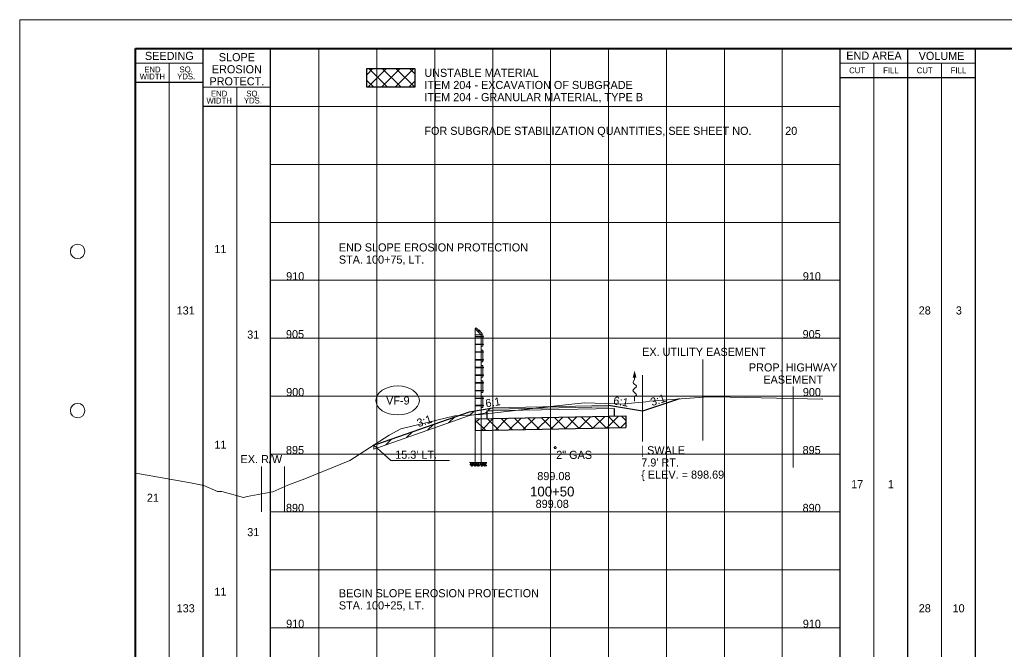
# Paper-space layout 'Layout1' of a CAD drawing. Header units: feet. Extents: x -1005 to 2379, y -670 to 6548.
# Tile 30 of 69: x -10 to 75, y 2583 to 2638. Entities that reach past the tile are written whole.
import ezdxf
from ezdxf.enums import TextEntityAlignment as Align

# ---------------------------------------------------------------- set-up
doc = ezdxf.new("R2010")
doc.units = ezdxf.units.FT
doc.header["$LTSCALE"] = 5
doc.header["$MEASUREMENT"] = 0
for name, pattern in [('cl5', [50, 1.25, -1.25, 45, -1.25, 1.25]), ('DGN Style 2', [150.837143, 90.502286, -60.334857]), ('DGN Style 3', [211.172, 150.837143, -60.334857]), ('esmtshpr', [5.35, 1, -0.175, -0.175, 4]), ('esmtuex', [4.65, 0.8, -0.275, -0.275, 0.8, -0.3, 0.8, -0.3, 0.8, -0.3]), ('fencepr', [1, 0.925, 0.075]), ('rowex', [4.85, 0.8, -0.375, -0.375, 0.8, -0.3, 0.8, -0.3, 0.8, -0.3])]:
    doc.linetypes.add(name, pattern=pattern)
for name, color, linetype, lineweight in [('DR_P_Erosion_Control', 7, 'Continuous', 13), ('DR_P_Flow_Arrow', 151, 'Continuous', 13), ('DR_P_Text', 7, 'Continuous', 13), ('GE_P_CL_5', 7, 'cl5', 13), ('PV_P_Text', 7, 'Continuous', 13), ('RD_P_Cells', 7, 'Continuous', 0), ('RD_P_Fence', 230, 'fencepr', 13), ('RW_P_Esmt_SH', 193, 'esmtshpr', 40), ('RW_X_Esmt_U', 6, 'esmtuex', 30), ('RW_X_Fee_RW', 6, 'rowex', 30), ('SH_Border', 7, 'Continuous', 40), ('SH_Data', 7, 'Continuous', 0), ('SH_Major_Grid_Line', 254, 'Continuous', 13), ('SH_Text', 7, 'Continuous', 13), ('TX_P_20', 7, 'Continuous', 13), ('TX_P_5', 7, 'Continuous', 13), ('TX_X_5', 7, 'Continuous', 0), ('UT_X_Gas', 2, 'Continuous', 0), ('XS_P_Finished_Grade', 3, 'Continuous', 30), ('XS_P_Pavt_Surface', 251, 'Continuous', 13), ('XS_P_Subgrade', 4, 'Continuous', 30), ('XS_P_Undercut', 230, 'Continuous', 30), ('XS_X_Ground_Line', 3, 'DGN Style 2', 13)]:
    doc.layers.add(name, color=color, linetype=linetype, lineweight=lineweight)
doc.layers.add('SH_Cut_Line', color=7, linetype='DGN Style 3', lineweight=0, plot=False)
doc.layers.add('XS_P_Pavt_Layers', color=251, linetype='Continuous', lineweight=0, transparency=0.5)
doc.styles.add('Slanted-Normal LS 0.50', font='font31.shx', dxfattribs={"height": 0.14})
doc.styles.add('Slanted-Sub Title', font='font31.shx', dxfattribs={"height": 0.17})
doc.styles.add('Style-font30', font='font30.shx')
doc.styles.add('Style-font31', font='font31.shx')

# ---------------------------------------------------------------- blocks, each defined once
blk = doc.blocks.new('XS POINT_146')
at = {"layer": 'RW_P_Esmt_SH', "linetype": 'Continuous', "lineweight": 13}
blk.add_line((0, 3.5), (0, -3.5), dxfattribs=at)
blk = doc.blocks.new('GPKLBL_119')
at = {"layer": 'TX_P_5', "linetype": 'Continuous', "insert": (-0.511, 0.978), "char_height": 0.7, "attachment_point": 1, "rotation": 350.53768, "line_spacing_factor": 0.6, "style": 'Style-font31'}
blk.add_mtext('6:1', dxfattribs=at)
blk = doc.blocks.new('GPKLBL_120')
at = {"layer": 'TX_P_5', "linetype": 'Continuous', "insert": (-1.114, 0.56), "char_height": 0.7, "attachment_point": 1, "rotation": 14.03624, "line_spacing_factor": 0.9, "style": 'Style-font31'}
blk.add_mtext('3:1', dxfattribs=at)
blk = doc.blocks.new('XS POINT_147')
at = {"layer": 'UT_X_Gas', "linetype": 'DGN Style 3'}
blk.add_circle((0, 0), 0.0833, dxfattribs=at)
blk = doc.blocks.new('DFL-P_7')
at = {"layer": 'DR_P_Flow_Arrow', "color": 151, "linetype": 'Continuous', "lineweight": 13}
blk.add_open_spline([(-0.08, 0), (-0.081, 0), (-0.082, 0), (-0.083, 0), (-0.094, 0), (-0.105, 0.005), (-0.116, 0.008), (-0.123, 0.01), (-0.131, 0.013), (-0.137, 0.015), (-0.152, 0.02), (-0.165, -0.02), (-0.179, -0.022), (-0.195, -0.023), (-0.212, 0.018), (-0.228, 0.02), (-0.245, 0.021), (-0.266, -0.028), (-0.284, -0.022), (-0.29, -0.02), (-0.287, 0.001), (-0.295, 0.001), (-0.313, 0), (-0.332, 0), (-0.35, 0)], degree=3, knots=[0, 0, 0, 0, 0.009646, 0.009646, 0.009646, 0.112481, 0.112481, 0.112481, 0.179673, 0.179673, 0.179673, 0.350625, 0.350625, 0.350625, 0.544565, 0.544565, 0.544565, 0.756426, 0.756426, 0.756426, 0.832712, 0.832712, 0.832712, 1, 1, 1, 1], dxfattribs=at)
at = {"layer": 'DR_P_Flow_Arrow', "color": 151, "linetype": 'Continuous', "lineweight": 0, "extrusion": (0, 0, -1)}
blk.add_solid([(0.08, 0.022), (0, 0), (0.08, -0.021)], dxfattribs=at)
blk = doc.blocks.new('XS POINT_148')
at = {"layer": 'RW_X_Esmt_U', "linetype": 'DGN Style 3', "lineweight": 0}
blk.add_line((0, 3.5), (0, -3.5), dxfattribs=at)
blk = doc.blocks.new('RCP')
at = {"layer": 'RD_P_Cells'}
for points, knots in [([(0.02, 0.09), (0.03, 0.1), (0.05, 0.11), (0.07, 0.11), (0.07, 0.12), (0.08, 0.1), (0.08, 0.09), (0.08, 0.08), (0.07, 0.07), (0.06, 0.06), (0.05, 0.05), (0.02, 0.04), (0.02, 0.05), (0.01, 0.06), (0.01, 0.07), (0.01, 0.08), (0.01, 0.08), (0.01, 0.08), (0.01, 0.09), (0.02, 0.09), (0.02, 0.09), (0.02, 0.09)], [0, 0, 0, 0, 0.258176, 0.258176, 0.258176, 0.385117, 0.385117, 0.385117, 0.555016, 0.555016, 0.555016, 0.785627, 0.785627, 0.785627, 0.908123, 0.908123, 0.908123, 0.969027, 0.969027, 0.969027, 1, 1, 1, 1]), ([(0.05, 0.33), (0.06, 0.33), (0.06, 0.34), (0.07, 0.34), (0.08, 0.35), (0.09, 0.35), (0.1, 0.35), (0.11, 0.35), (0.12, 0.35), (0.12, 0.34), (0.13, 0.33), (0.13, 0.33), (0.13, 0.32), (0.12, 0.31), (0.12, 0.3), (0.11, 0.29), (0.1, 0.28), (0.09, 0.28), (0.08, 0.28), (0.07, 0.28), (0.05, 0.27), (0.04, 0.28), (0.04, 0.29), (0.03, 0.29), (0.03, 0.3), (0.03, 0.31), (0.04, 0.32), (0.04, 0.32), (0.04, 0.32), (0.04, 0.33), (0.05, 0.33)], [0, 0, 0, 0, 0.107172, 0.107172, 0.107172, 0.224609, 0.224609, 0.224609, 0.311187, 0.311187, 0.311187, 0.390245, 0.390245, 0.390245, 0.521508, 0.521508, 0.521508, 0.650159, 0.650159, 0.650159, 0.785017, 0.785017, 0.785017, 0.874079, 0.874079, 0.874079, 0.953282, 0.953282, 0.953282, 1, 1, 1, 1]), ([(0.16, 0.26), (0.17, 0.26), (0.19, 0.27), (0.2, 0.27), (0.22, 0.27), (0.22, 0.25), (0.23, 0.23), (0.23, 0.22), (0.23, 0.2), (0.22, 0.19), (0.2, 0.18), (0.19, 0.17), (0.17, 0.17), (0.16, 0.16), (0.14, 0.16), (0.13, 0.17), (0.12, 0.17), (0.11, 0.18), (0.11, 0.18), (0.1, 0.2), (0.1, 0.22), (0.11, 0.23), (0.11, 0.24), (0.12, 0.24), (0.13, 0.25), (0.13, 0.25), (0.14, 0.26), (0.15, 0.26), (0.15, 0.26), (0.15, 0.26), (0.16, 0.26)], [0, 0, 0, 0, 0.126661, 0.126661, 0.126661, 0.253188, 0.253188, 0.253188, 0.368171, 0.368171, 0.368171, 0.509113, 0.509113, 0.509113, 0.63015, 0.63015, 0.63015, 0.70369, 0.70369, 0.70369, 0.826515, 0.826515, 0.826515, 0.907901, 0.907901, 0.907901, 0.976801, 0.976801, 0.976801, 1, 1, 1, 1]), ([(0.16, 0.11), (0.17, 0.11), (0.18, 0.11), (0.19, 0.12), (0.21, 0.12), (0.23, 0.12), (0.25, 0.1), (0.26, 0.09), (0.26, 0.07), (0.26, 0.06), (0.25, 0.05), (0.24, 0.03), (0.23, 0.02), (0.21, 0), (0.18, 0), (0.16, 0.01), (0.15, 0.02), (0.13, 0.03), (0.13, 0.05), (0.12, 0.06), (0.13, 0.07), (0.14, 0.08), (0.14, 0.09), (0.14, 0.09), (0.15, 0.1), (0.15, 0.1), (0.15, 0.1), (0.16, 0.11)], [0, 0, 0, 0, 0.098896, 0.098896, 0.098896, 0.24332, 0.24332, 0.24332, 0.355319, 0.355319, 0.355319, 0.496743, 0.496743, 0.496743, 0.673566, 0.673566, 0.673566, 0.816859, 0.816859, 0.816859, 0.906168, 0.906168, 0.906168, 0.969895, 0.969895, 0.969895, 1, 1, 1, 1]), ([(0.29, 0.35), (0.3, 0.35), (0.31, 0.36), (0.32, 0.36), (0.34, 0.36), (0.34, 0.33), (0.34, 0.32), (0.33, 0.31), (0.32, 0.3), (0.31, 0.3), (0.3, 0.29), (0.28, 0.29), (0.27, 0.3), (0.27, 0.31), (0.27, 0.32), (0.27, 0.33), (0.27, 0.33), (0.28, 0.34), (0.28, 0.34), (0.28, 0.35), (0.28, 0.35), (0.29, 0.35)], [0, 0, 0, 0, 0.188286, 0.188286, 0.188286, 0.356428, 0.356428, 0.356428, 0.541746, 0.541746, 0.541746, 0.732506, 0.732506, 0.732506, 0.852511, 0.852511, 0.852511, 0.937171, 0.937171, 0.937171, 1, 1, 1, 1]), ([(0.31, 0.2), (0.32, 0.21), (0.33, 0.21), (0.34, 0.22), (0.35, 0.22), (0.36, 0.2), (0.36, 0.18), (0.37, 0.17), (0.36, 0.16), (0.35, 0.14), (0.34, 0.13), (0.33, 0.13), (0.32, 0.12), (0.31, 0.12), (0.3, 0.12), (0.29, 0.13), (0.28, 0.14), (0.27, 0.15), (0.27, 0.16), (0.28, 0.17), (0.28, 0.19), (0.29, 0.19), (0.29, 0.2), (0.3, 0.2), (0.31, 0.2)], [0, 0, 0, 0, 0.135762, 0.135762, 0.135762, 0.276579, 0.276579, 0.276579, 0.425633, 0.425633, 0.425633, 0.565886, 0.565886, 0.565886, 0.678149, 0.678149, 0.678149, 0.814077, 0.814077, 0.814077, 0.922173, 0.922173, 0.922173, 1, 1, 1, 1])]:
    blk.add_open_spline(points, degree=3, knots=knots, dxfattribs=at)
blk = doc.blocks.new('GPKLBL_121')
at = {"layer": 'TX_P_5', "linetype": 'Continuous', "insert": (-0.64, 0.712), "char_height": 0.7, "attachment_point": 1, "rotation": 20.57218, "line_spacing_factor": 0.9, "style": 'Style-font31'}
blk.add_mtext('3:1', dxfattribs=at)
blk = doc.blocks.new('GPKLBL_122')
at = {"layer": 'TX_P_5', "linetype": 'Continuous', "extrusion": (0, 0, -1), "insert": (-0.462, 0.97), "char_height": 0.7, "attachment_point": 3, "text_direction": (-0.986394, 0.164399, 0), "line_spacing_factor": 0.6, "style": 'Style-font31'}
blk.add_mtext('6:1', dxfattribs=at)

psp = doc.layouts.get("Layout1")

# ---------------------------------------------------------------- hatches: boundary and pattern name
at = {"layer": 'DR_P_Erosion_Control'}
h = psp.add_hatch(dxfattribs=at)
h.set_pattern_fill('HATCH', color=256, style=0, pattern_type=2)
h.set_pattern_definition([(45, (26.8057, 2604.8237), (-0.589255, 0.589255), [])])
h.paths.add_polyline_path([(30.332, 2603.72), (30.832, 2603.73), (30.832, 2603.876), (30.832, 2603.98), (28.822, 2603.645), (20.564, 2600.761), (20.564, 2600.431), (28.822, 2603.315), (30.332, 2603.567)])
at = {"layer": 'XS_P_Undercut', "lineweight": 0}
h = psp.add_hatch(dxfattribs=at)
h.set_pattern_fill('CROSSHATCH', color=256, style=0, pattern_type=2)
h.set_pattern_definition([(45, (23.25406, 2627.79224), (-0.58926, 0.58926), []), (315, (23.25406, 2627.79224), (0.58926, 0.58926), [])])
h.paths.add_polyline_path([(19.966, 2631.663), (24.107, 2631.663), (24.107, 2633.278), (19.966, 2633.278)])
h = psp.add_hatch(dxfattribs=at)
h.set_pattern_fill('CROSSHATCH', color=256, style=0, pattern_type=2)
h.set_pattern_definition([(45, (32.9922, 2602.81464), (-0.589255, 0.589255), []), (315, (32.9922, 2602.81464), (0.589255, 0.589255), [])])
h.paths.add_polyline_path([(30.332, 2603.053), (29.333, 2603.033), (29.333, 2602.033), (42.333, 2602.293), (42.333, 2603.293), (41.333, 2603.273)])

# ---------------------------------------------------------------- linework, layer by layer
at = {"layer": 'DR_P_Erosion_Control'}
for p, q in [((28.822, 2603.315), (30.332, 2603.567)), ((20.564, 2600.431), (28.822, 2603.315))]:
    psp.add_line(p, q, dxfattribs=at)
at = {"layer": 'DR_P_Erosion_Control', "flags": 128}
psp.add_lwpolyline([(30.332, 2603.72), (30.832, 2603.73), (30.832, 2603.876), (30.832, 2603.98), (28.822, 2603.645), (20.564, 2600.761), (20.564, 2600.431), (28.822, 2603.315), (30.332, 2603.567), (30.332, 2603.72)], close=True, dxfattribs=at)
at = {"layer": 'DR_P_Text'}
for p, q in [((20.564, 2600.761), (22.043, 2599.441)), ((22.043, 2599.441), (27.091, 2599.441))]:
    psp.add_line(p, q, dxfattribs=at)
at = {"layer": 'DR_P_Text', "color": 7, "linetype": 'Continuous', "lineweight": 13}
psp.add_ellipse((22.627, 2604.627), major_axis=(1.875, 0), ratio=0.666667, dxfattribs=at)
at = {"layer": 'GE_P_CL_5'}
psp.add_line((43.777, 2606.803), (43.777, 2601.085), dxfattribs=at)
at = {"layer": 'RD_P_Fence'}
for p, q in [((29.325, 2610.802), (29.418, 2610.895)), ((29.711, 2610.659), (29.682, 2610.689)), ((29.825, 2610.302), (29.918, 2610.395)), ((30.032, 2610.117), (30.032, 2610.158)), ((30.032, 2609.447), (30.032, 2609.488)), ((30.032, 2608.787), (30.032, 2608.828)), ((30.032, 2608.117), (30.032, 2608.158)), ((30.032, 2607.457), (30.032, 2607.498)), ((30.032, 2606.787), (30.032, 2606.828)), ((30.032, 2606.127), (30.032, 2606.168)), ((30.032, 2605.457), (30.032, 2605.498)), ((30.032, 2604.797), (30.032, 2604.838)), ((30.032, 2604.169), (30.032, 2604.21))]:
    psp.add_line(p, q, dxfattribs=at)
at = {"layer": 'RD_P_Fence', "linetype": 'Continuous'}
for p, q in [((29.325, 2610.802), (29.325, 2599.273)), ((29.325, 2610.802), (29.825, 2610.302)), ((29.418, 2610.895), (29.918, 2610.395)), ((29.54, 2610.546), (29.682, 2610.689)), ((29.569, 2610.517), (29.711, 2610.659)), ((29.639, 2610.675), (29.653, 2610.689)), ((29.712, 2610.631), (29.653, 2610.689)), ((29.697, 2610.616), (29.712, 2610.631)), ((29.325, 2610.302), (29.825, 2610.302)), ((29.325, 2610.158), (30.032, 2610.158)), ((29.325, 2610.117), (30.032, 2610.117)), ((29.825, 2610.302), (29.825, 2599.273)), ((29.825, 2610.302), (29.992, 2610.302)), ((29.992, 2609.302), (29.992, 2610.302)), ((29.992, 2610.179), (30.013, 2610.179)), ((29.992, 2610.096), (30.013, 2610.096)), ((29.992, 2609.509), (30.013, 2609.509)), ((30.013, 2610.096), (30.013, 2610.179)), ((30.013, 2609.426), (30.013, 2609.509)), ((29.325, 2609.488), (30.032, 2609.488)), ((29.325, 2609.447), (30.032, 2609.447)), ((29.325, 2608.828), (30.032, 2608.828)), ((29.325, 2608.787), (30.032, 2608.787)), ((29.825, 2609.302), (29.992, 2609.302)), ((29.825, 2608.972), (29.992, 2608.972)), ((29.992, 2609.426), (30.013, 2609.426)), ((29.992, 2607.972), (29.992, 2608.972)), ((29.992, 2608.849), (30.013, 2608.849)), ((29.992, 2608.766), (30.013, 2608.766)), ((30.013, 2608.766), (30.013, 2608.849)), ((29.325, 2608.158), (30.032, 2608.158)), ((29.325, 2608.117), (30.032, 2608.117)), ((29.825, 2607.972), (29.992, 2607.972)), ((29.992, 2608.179), (30.013, 2608.179)), ((29.992, 2608.096), (30.013, 2608.096)), ((30.013, 2608.096), (30.013, 2608.179)), ((29.325, 2607.498), (30.032, 2607.498)), ((29.325, 2607.457), (30.032, 2607.457)), ((29.825, 2607.642), (29.992, 2607.642)), ((29.992, 2606.642), (29.992, 2607.642)), ((29.992, 2607.519), (30.013, 2607.519)), ((29.992, 2607.436), (30.013, 2607.436)), ((30.013, 2607.436), (30.013, 2607.519)), ((29.325, 2606.828), (30.032, 2606.828)), ((29.325, 2606.787), (30.032, 2606.787)), ((29.325, 2606.168), (30.032, 2606.168)), ((29.325, 2606.127), (30.032, 2606.127)), ((29.825, 2606.642), (29.992, 2606.642)), ((29.825, 2606.312), (29.992, 2606.312)), ((29.992, 2606.849), (30.013, 2606.849)), ((29.992, 2606.766), (30.013, 2606.766)), ((29.992, 2605.312), (29.992, 2606.312)), ((29.992, 2606.189), (30.013, 2606.189)), ((29.992, 2606.106), (30.013, 2606.106)), ((30.013, 2606.766), (30.013, 2606.849)), ((30.013, 2606.106), (30.013, 2606.189)), ((29.325, 2605.498), (30.032, 2605.498)), ((29.325, 2605.457), (30.032, 2605.457)), ((29.825, 2605.312), (29.992, 2605.312)), ((29.992, 2605.519), (30.013, 2605.519)), ((29.992, 2605.436), (30.013, 2605.436)), ((30.013, 2605.436), (30.013, 2605.519)), ((29.325, 2604.838), (30.032, 2604.838)), ((29.325, 2604.797), (30.032, 2604.797)), ((29.825, 2604.982), (29.992, 2604.982)), ((29.992, 2604.024), (29.992, 2604.982)), ((29.992, 2604.859), (30.013, 2604.859)), ((29.992, 2604.776), (30.013, 2604.776)), ((30.013, 2604.776), (30.013, 2604.859)), ((29.325, 2604.21), (30.032, 2604.21)), ((29.325, 2604.169), (30.032, 2604.169)), ((29.825, 2604.024), (29.992, 2604.024)), ((29.992, 2604.231), (30.013, 2604.231)), ((29.992, 2604.148), (30.013, 2604.148)), ((30.013, 2604.148), (30.013, 2604.231)), ((29.325, 2599.273), (29.825, 2599.273))]:
    psp.add_line(p, q, dxfattribs=at)
at = {"layer": 'RD_P_Fence', "ltscale": 1.166667}
for centre in [(29.34, 2610.138), (29.34, 2609.468), (29.34, 2608.808), (29.34, 2608.138), (29.34, 2607.478), (29.34, 2606.808), (29.34, 2606.148), (29.34, 2605.478), (29.34, 2604.818), (29.34, 2604.19)]:
    psp.add_arc(centre, 0.03, 119.86589, 240.13411, dxfattribs=at)
at = {"layer": 'RW_X_Fee_RW', "linetype": 'DGN Style 3', "lineweight": 0}
for p, q in [((10.862, 2598.917), (10.862, 2595.009)), ((12.862, 2598.917), (12.862, 2595.009))]:
    psp.add_line(p, q, dxfattribs=at)
at = {"layer": 'SH_Border', "color": 7, "linetype": 'Continuous', "lineweight": 40, "flags": 128}
psp.add_lwpolyline([(0, 2635), (157.5, 2635), (157.5, 2530), (0, 2530), (0, 2635)], close=True, dxfattribs=at)
at = {"layer": 'SH_Border', "color": 7, "linetype": 'Continuous', "lineweight": 0}
for centre in [(-5, 2617.5), (-5, 2603.75)]:
    psp.add_circle(centre, 0.625, dxfattribs=at)
at = {"layer": 'SH_Cut_Line', "color": 7, "linetype": 'DGN Style 3', "lineweight": 0, "flags": 128}
psp.add_lwpolyline([(-10, 2527.5), (160, 2527.5), (160, 2637.5), (-10, 2637.5), (-10, 2527.5)], close=True, dxfattribs=at)
at = {"layer": 'SH_Data', "color": 7, "linetype": 'Continuous', "lineweight": 30}
for p, q in [((5.832, 2530), (5.832, 2635)), ((11.665, 2530), (11.665, 2635)), ((60.832, 2530), (60.832, 2635)), ((66.667, 2530), (66.667, 2635)), ((72.5, 2530), (72.5, 2635)), ((60.832, 2632.5), (72.5, 2632.5)), ((5.832, 2632.083), (0, 2632.083)), ((11.665, 2630), (5.832, 2630))]:
    psp.add_line(p, q, dxfattribs=at)
at = {"layer": 'SH_Data', "color": 7, "linetype": 'Continuous', "lineweight": 0}
for p, q in [((5.832, 2633.75), (0, 2633.75)), ((60.832, 2633.75), (72.5, 2633.75)), ((11.665, 2631.667), (5.832, 2631.667))]:
    psp.add_line(p, q, dxfattribs=at)
at = {"layer": 'SH_Data', "color": 7, "linetype": 'Continuous', "lineweight": 13}
for p, q in [((2.916, 2530), (2.916, 2633.75)), ((63.75, 2530), (63.75, 2633.75)), ((69.583, 2530), (69.583, 2633.75)), ((8.749, 2530), (8.749, 2631.667))]:
    psp.add_line(p, q, dxfattribs=at)
at = {"layer": 'SH_Major_Grid_Line', "color": 254, "linetype": 'Continuous', "lineweight": 13}
for p, q in [((15.832, 2530), (15.832, 2635)), ((20.832, 2530), (20.832, 2635)), ((25.832, 2530), (25.832, 2635)), ((30.832, 2530), (30.832, 2635)), ((35.832, 2530), (35.832, 2635)), ((40.833, 2530), (40.833, 2635)), ((45.833, 2530), (45.833, 2635)), ((50.833, 2530), (50.833, 2635)), ((55.833, 2530), (55.833, 2635)), ((11.665, 2630), (60.832, 2630)), ((11.665, 2625), (60.832, 2625)), ((11.665, 2620), (60.832, 2620)), ((11.665, 2615), (60.832, 2615)), ((11.665, 2610), (60.832, 2610)), ((11.665, 2605), (60.832, 2605)), ((11.665, 2600), (60.832, 2600)), ((11.665, 2595), (60.832, 2595)), ((11.665, 2590), (60.832, 2590)), ((11.665, 2585), (60.832, 2585))]:
    psp.add_line(p, q, dxfattribs=at)
at = {"layer": 'XS_P_Finished_Grade'}
for p, q in [((46.973, 2604.754), (43.777, 2603.689)), ((20.819, 2600.85), (28.822, 2603.645)), ((28.822, 2603.645), (30.832, 2603.98)), ((43.777, 2603.689), (40.833, 2604.18))]:
    psp.add_line(p, q, dxfattribs=at)
at = {"layer": 'XS_P_Pavt_Layers', "color": 2, "lineweight": 13}
for p, q in [((30.332, 2603.72), (41.333, 2603.94)), ((30.832, 2603.876), (40.833, 2604.076))]:
    psp.add_line(p, q, dxfattribs=at)
at = {"layer": 'XS_P_Pavt_Surface', "color": 193}
for p, q in [((30.832, 2603.98), (40.833, 2604.18)), ((30.832, 2603.98), (30.832, 2603.73)), ((40.833, 2604.18), (40.833, 2603.93))]:
    psp.add_line(p, q, dxfattribs=at)
at = {"layer": 'XS_P_Subgrade'}
for p, q in [((30.332, 2603.72), (30.332, 2603.053)), ((30.332, 2603.72), (30.332, 2603.053)), ((30.332, 2603.72), (30.332, 2603.053)), ((30.332, 2603.72), (30.332, 2603.053)), ((41.333, 2603.94), (41.333, 2603.273)), ((29.333, 2603.033), (42.333, 2603.293))]:
    psp.add_line(p, q, dxfattribs=at)
at = {"layer": 'XS_P_Subgrade', "lineweight": 13}
for p, q in [((29.325, 2599.273), (28.832, 2599.273)), ((29.825, 2599.273), (30.332, 2599.273))]:
    psp.add_line(p, q, dxfattribs=at)
at = {"layer": 'XS_P_Undercut'}
for p, q in [((29.333, 2603.033), (29.333, 2602.033)), ((42.333, 2603.293), (42.333, 2602.293)), ((29.333, 2602.033), (42.333, 2602.293))]:
    psp.add_line(p, q, dxfattribs=at)
at = {"layer": 'XS_P_Undercut', "flags": 128}
psp.add_lwpolyline([(19.966, 2633.278), (24.107, 2633.278), (24.107, 2631.663), (19.966, 2631.663), (19.966, 2633.278)], close=True, dxfattribs=at)
at = {"layer": 'XS_P_Undercut', "lineweight": 0, "flags": 128}
for points in [[(19.966, 2631.663), (24.107, 2631.663), (24.107, 2633.278), (19.966, 2633.278), (19.966, 2631.663)], [(30.332, 2603.053), (29.333, 2603.033), (29.333, 2602.033), (42.333, 2602.293), (42.333, 2603.293), (41.333, 2603.273), (30.332, 2603.053)]]:
    psp.add_lwpolyline(points, close=True, dxfattribs=at)
at = {"layer": 'XS_X_Ground_Line'}
psp.add_line((50.004, 2604.937), (59.326, 2604.728), dxfattribs=at)
at = {"layer": 'XS_X_Ground_Line', "flags": 128}
psp.add_lwpolyline([(0, 2598.356), (0.027, 2598.353), (4.732, 2597.515), (5.886, 2597.277), (7.089, 2596.768), (7.46, 2596.757), (9.33, 2596.261), (9.635, 2596.329), (11.867, 2596.732), (13.134, 2597.317), (14.622, 2597.851), (18.5, 2599.435), (21.902, 2601.62), (22.9, 2602.181), (27.564, 2603.298), (29.757, 2603.418), (35.832, 2604.095), (38.724, 2604.417), (41.548, 2604.33), (41.871, 2604.298), (44.056, 2604.5), (44.362, 2604.56), (49.444, 2604.938), (50.004, 2604.937)], dxfattribs=at)

# ---------------------------------------------------------------- block references
at = {"layer": 'DR_P_Flow_Arrow', "color": 151, "linetype": 'Continuous', "lineweight": 0, "xscale": 7.5, "yscale": 7.5, "zscale": 7.5, "rotation": 89.99999999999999}
psp.add_blockref('DFL-P_7', (43.084, 2607.205), dxfattribs=at)
at = {"layer": 'RD_P_Cells', "extrusion": (0, 0, -1), "xscale": 0.75, "yscale": 0.75, "zscale": 0.75}
for p in [(-29.163, 2598.96), (-29.437, 2598.96), (-29.704, 2598.96), (-30.022, 2598.96), (-30.303, 2598.96)]:
    psp.add_blockref('RCP', p, dxfattribs=at)
at = {"layer": 'RW_P_Esmt_SH', "linetype": 'Continuous', "lineweight": 13}
psp.add_blockref('XS POINT_146', (56.773, 2602.331), dxfattribs=at)
at = {"layer": 'RW_X_Esmt_U', "linetype": 'DGN Style 3', "lineweight": 0}
psp.add_blockref('XS POINT_148', (48.973, 2604.676), dxfattribs=at)
at = {"layer": 'TX_P_5', "linetype": 'Continuous', "extrusion": (0, 0, -1)}
psp.add_blockref('GPKLBL_122', (-30.971, 2603.955), dxfattribs=at)
at = {"layer": 'TX_P_5', "linetype": 'Continuous'}
psp.add_blockref('GPKLBL_119', (41.833, 2604.013), dxfattribs=at)
for name, p, rotation in [('GPKLBL_120', (45.527, 2604.321), 4.398705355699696), ('GPKLBL_121', (24.82, 2602.247), 358.6796580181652)]:
    psp.add_blockref(name, p, dxfattribs=dict(at, rotation=rotation))
at = {"layer": 'UT_X_Gas', "linetype": 'DGN Style 3'}
psp.add_blockref('XS POINT_147', (36.233, 2600.556), dxfattribs=at)

# ---------------------------------------------------------------- texts
at = {"layer": 'DR_P_Text', "color": 7, "lineweight": 13, "style": 'Style-font31'}
psp.add_text('VF-9', height=0.7, dxfattribs=at).set_placement((22.646, 2604.627), align=Align.MIDDLE_CENTER)
at = {"layer": 'DR_P_Text', "char_height": 0.7, "attachment_point": 1, "line_spacing_factor": 0.9}
for s, insert, style in [('UNSTABLE MATERIAL\\PITEM 204 - EXCAVATION OF SUBGRADE\\PITEM 204 - GRANULAR MATERIAL, TYPE B', (24.934, 2633.264), 'Slanted-Sub Title'), ('FOR SUBGRADE STABILIZATION QUANTITIES, SEE SHEET NO.', (24.934, 2628.257), 'Slanted-Sub Title'), ('20\\P', (56.085, 2628.257), 'Style-font31'), ("15.3' LT.", (22.415, 2600.296), 'Slanted-Normal LS 0.50')]:
    psp.add_mtext(s, dxfattribs=dict(at, insert=insert, style=style))
at = {"layer": 'PV_P_Text', "style": 'Slanted-Normal LS 0.50'}
psp.add_text(' 899.08', height=0.7, dxfattribs=at).set_placement((35.985, 2597.75), align=Align.CENTER)
at = {"layer": 'RW_P_Esmt_SH', "linetype": 'Continuous', "lineweight": 13, "insert": (56.773, 2607.831), "char_height": 0.7, "attachment_point": 2, "line_spacing_factor": 0.9, "style": 'Style-font31'}
psp.add_mtext('PROP. HIGHWAY\\PEASEMENT', dxfattribs=at)
at = {"layer": 'RW_X_Esmt_U', "linetype": 'Continuous', "lineweight": 0, "style": 'Style-font31'}
psp.add_text('EX. UTILITY EASEMENT', height=0.7, dxfattribs=at).set_placement((49.066, 2609.176), align=Align.TOP_CENTER)
at = {"layer": 'RW_X_Fee_RW', "linetype": 'Continuous', "lineweight": 0, "insert": (10.862, 2599.917), "char_height": 0.7, "attachment_point": 2, "line_spacing_factor": 0.66, "style": 'Style-font31'}
psp.add_mtext('EX. R/W\\P', dxfattribs=at)
at = {"layer": 'SH_Data', "color": 7, "linetype": 'Continuous', "lineweight": 13, "style": 'Style-font30'}
for s, p in [('SEEDING', (2.918, 2634.375)), ('END AREA', (63.75, 2634.397)), ('VOLUME', (69.586, 2634.375))]:
    psp.add_text(s, height=0.7, dxfattribs=at).set_placement(p, align=Align.MIDDLE_CENTER)
at = {"layer": 'SH_Data', "color": 7, "linetype": 'Continuous', "lineweight": 0, "style": 'Style-font30'}
for s, p in [('CUT', (62.293, 2633.125)), ('FILL', (65.209, 2633.125)), ('CUT', (68.127, 2633.125)), ('FILL', (71.042, 2633.125))]:
    psp.add_text(s, height=0.5, dxfattribs=at).set_placement(p, align=Align.MIDDLE_CENTER)
at = {"layer": 'SH_Data', "color": 7, "linetype": 'Continuous', "lineweight": 13, "insert": (8.749, 2633.217), "char_height": 0.7, "attachment_point": 5, "line_spacing_factor": 0.892896, "style": 'Style-font30'}
psp.add_mtext('SLOPE\\PEROSION\\PPROTECT.', dxfattribs=at)
at = {"layer": 'SH_Data', "color": 7, "linetype": 'Continuous', "lineweight": 0, "char_height": 0.7, "attachment_point": 5, "line_spacing_factor": 0.728571, "style": 'Style-font30'}
for s, insert in [('\\H0.714286x;END\\PWIDTH', (1.458, 2632.9)), ('\\H0.714286x;SQ.\\PYDS.', (4.374, 2632.9)), ('\\H0.714286x;END\\PWIDTH', (7.22, 2630.817)), ('\\H0.714286x;SQ.\\PYDS.', (10.136, 2630.817))]:
    psp.add_mtext(s, dxfattribs=dict(at, insert=insert))
at = {"layer": 'SH_Text', "style": 'Style-font31'}
for s, p in [('910', (13.785, 2615)), ('910', (58.386, 2615)), ('905', (13.768, 2610)), ('905', (58.369, 2610)), ('900', (13.785, 2605)), ('900', (58.386, 2605)), ('895', (13.768, 2600)), ('895', (58.369, 2600)), ('890', (13.768, 2595)), ('890', (58.369, 2595)), ('910', (13.785, 2585)), ('910', (58.386, 2585))]:
    psp.add_text(s, height=0.7, dxfattribs=at).set_placement(p, align=Align.CENTER)
at = {"layer": 'SH_Text', "char_height": 0.7, "attachment_point": 1, "line_spacing_factor": 0.9, "style": 'Slanted-Sub Title'}
for s, insert in [('END SLOPE EROSION PROTECTION\\PSTA. 100+75, LT.', (17.554, 2618.191)), ('BEGIN SLOPE EROSION PROTECTION\\PSTA. 100+25, LT.', (17.554, 2588.336))]:
    psp.add_mtext(s, dxfattribs=dict(at, insert=insert))
at = {"layer": 'TX_P_20', "style": 'Slanted-Normal LS 0.50'}
for s, p in [('11', (7.33, 2617.704)), ('131', (4.33, 2612.399)), ('28', (68.131, 2612.399)), ('3', (71.078, 2612.399)), ('31', (10.163, 2610.316)), ('11', (7.33, 2600.812)), ('17', (62.297, 2597.399)), ('1', (65.213, 2597.399)), ('21', (1.498, 2596.226)), ('31', (10.163, 2593.262)), ('11', (7.33, 2588.122)), ('133', (4.33, 2586.687)), ('28', (68.133, 2586.687)), ('10', (71.053, 2586.687))]:
    psp.add_text(s, height=0.7, dxfattribs=at).set_placement(p, align=Align.MIDDLE_CENTER)
at = {"layer": 'TX_P_5'}
for s, insert, char_height, attachment_point, line_spacing_factor, style in [("| SWALE\\P7.9' RT.\\P\\{ ELEV. = 898.69", (43.661, 2600.675), 0.7, 1, 0.9, 'Slanted-Normal LS 0.50'), ('100+50 ', (35.974, 2596.759), 0.85, 5, 0.6, 'Slanted-Sub Title')]:
    psp.add_mtext(s, dxfattribs=dict(at, insert=insert, char_height=char_height, attachment_point=attachment_point, line_spacing_factor=line_spacing_factor, style=style))
at = {"layer": 'TX_X_5', "style": 'Slanted-Normal LS 0.50'}
psp.add_text('899.08', height=0.7, dxfattribs=at).set_placement((35.971, 2596.05), align=Align.TOP_CENTER)
at = {"layer": 'UT_X_Gas', "linetype": 'Continuous', "style": 'Style-font31'}
psp.add_text('2" GAS', height=0.7, dxfattribs=at).set_placement((37.864, 2600.282), align=Align.TOP_CENTER)

doc.saveas('drawing.dxf')
